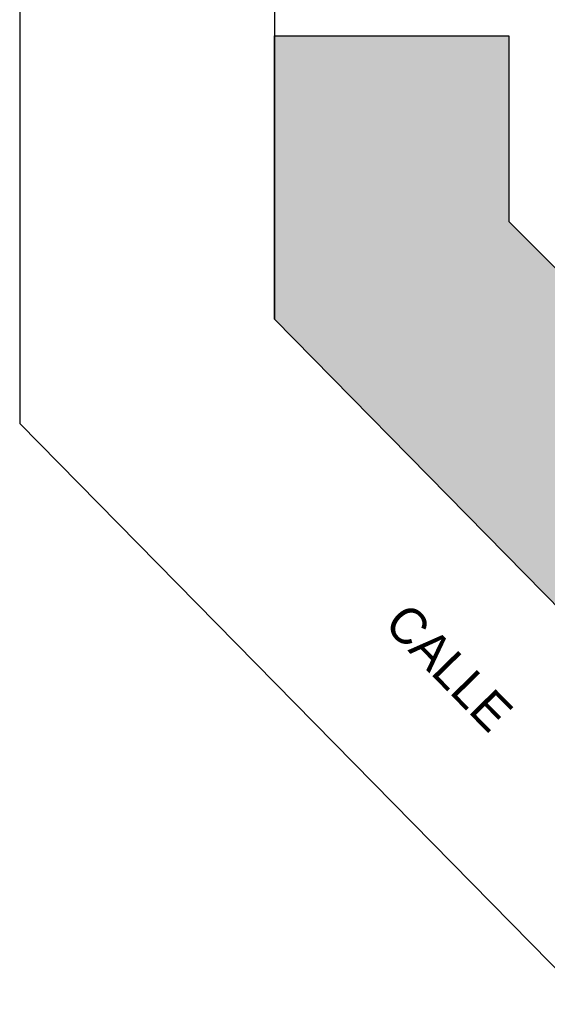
# Model space of a CAD drawing. Header units: millimetres. Extents: x 2041 to 2304, y 426 to 519.
# Tile 1 of 24: x 2041 to 2058, y 426 to 457. Entities that reach past the tile are written whole.
import ezdxf

# ---------------------------------------------------------------- set-up
doc = ezdxf.new("R2010")
doc.units = ezdxf.units.MM
doc.linetypes.add('ACAD_ISO04W100', pattern=[30, 24, -3, 0, -3])
doc.layers.add('Cotas', color=3, linetype='Continuous')
doc.layers.add('PAREDE', color=6, linetype='Continuous')

msp = doc.modelspace()

# ---------------------------------------------------------------- hatches: boundary and pattern name
at = {"layer": 'PAREDE', "linetype": 'ACAD_ISO04W100'}
h = msp.add_hatch(color=1, dxfattribs=at)
h.dxf.hatch_style = 1
h.paths.add_polyline_path([(2056.33099, 450.19249), (2056.33099, 456.02623), (2048.97071, 456.02623), (2048.97071, 447.12128), (2062.25979, 433.59957), (2075.66848, 433.59957), (2075.66848, 440.43773), (2066.09546, 440.43773)])

# ---------------------------------------------------------------- linework, layer by layer
at = {"layer": 'Cotas', "color": 1, "lineweight": -2}
for p, q in [((2040.97071, 487.29014), (2040.97071, 443.84816)), ((2040.97071, 443.84816), (2058.90534, 425.59957))]:
    msp.add_line(p, q, dxfattribs=at)
msp.add_lwpolyline([(2101.7794, 507.02264), (2048.97071, 482.20994), (2048.97071, 447.12128), (2062.25979, 433.59957), (2174.91388, 433.59957), (2174.91388, 507.17556), (2101.7794, 507.02264)], dxfattribs=at)
at = {"layer": 'Cotas', "color": 7}
msp.add_lwpolyline([(2048.97071, 456.02623), (2056.33099, 456.02623), (2056.33099, 450.19249), (2066.09546, 440.43773), (2075.66848, 440.43773), (2075.66848, 433.59957), (2062.25979, 433.59957), (2048.97071, 447.12128)], close=True, dxfattribs=at)

# ---------------------------------------------------------------- texts
at = {"insert": (2052.36007, 437.48589), "char_height": 1.1310169, "attachment_point": 7, "rotation": 314.419357}
msp.add_mtext_dynamic_manual_height_columns('\\A1;{\\fZurich Cn BT|b0|i0|c0|p34;\\C2;CALLE}', width=12.8012145, gutter_width=1, heights=[0], dxfattribs=at)

doc.saveas('drawing.dxf')
